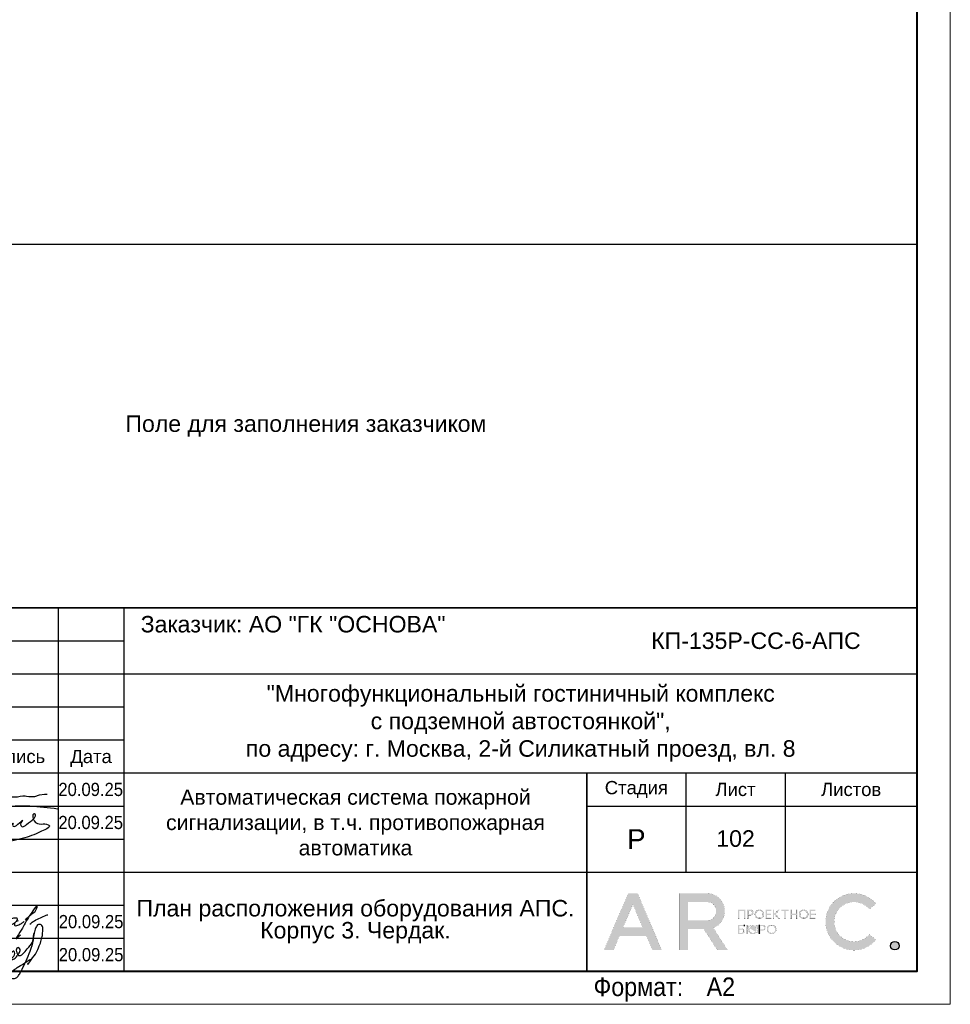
# Model space of a CAD drawing. Header units: millimetres. Extents: x -195178 to 1761886, y 140622 to 301105.
# Tile 127 of 131: x 1662512 to 1676592, y 182305 to 197203. Entities that reach past the tile are written whole.
import ezdxf
from ezdxf.enums import TextEntityAlignment as Align

# ---------------------------------------------------------------- set-up
doc = ezdxf.new("R2010")
doc.units = ezdxf.units.MM
doc.layers.get('Defpoints').update_dxf_attribs({"color": 252})
for name, color, linetype, lineweight in [('DB CP Оформление', 7, 'Continuous', 25), ('Охрана входов', 252, 'Continuous', 30), ('Рамка', 7, 'Continuous', 18)]:
    doc.layers.add(name, color=color, linetype=linetype, lineweight=lineweight)
doc.layers.add('DB CP Подписи', color=7, linetype='Continuous', lineweight=25, true_color=0x0a45f5)
doc.layers.add('Автоматика', color=1, linetype='Continuous')
doc.layers.add('формат', color=250, linetype='Continuous')
doc.styles.add('Arial', font='arial.ttf', dxfattribs={"width": 0.9, "height": 699.9999999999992})
doc.styles.add('CP.Text', font='arial.ttf')
doc.styles.add('CP.Text дата', font='arial.ttf', dxfattribs={"width": 0.9})

# ---------------------------------------------------------------- blocks, each defined once
blk = doc.blocks.new('*U57')
at = {"color": 0, "lineweight": 0}
blk.add_lwpolyline([(-841, 3.464264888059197e-14), (6.661338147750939e-14, 6.661338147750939e-14), (-1.377945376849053e-14, 594.0000000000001), (-841.0000000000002, 594.0000000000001)], close=True, dxfattribs=at)
at = {"lineweight": 40}
blk.add_lwpolyline([(-821, 5.000000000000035), (-4.999999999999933, 5.000000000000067), (-5.000000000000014, 589.0000000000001), (-821.0000000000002, 589.0000000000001)], close=True, dxfattribs=at)
at = {"style": 'Arial', "width": 0.9}
blk.add_text('Формат:', height=2.8, dxfattribs=at).set_placement((-53.97311837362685, 1.250000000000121))
at = {"style": 'Arial', "width": 0.9, "flags": 8}
blk.add_attdef('FORMAT', (-36.87188609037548, 1.257088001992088), '', height=2.8, dxfattribs=at)
blk = doc.blocks.new('Попов')
at = {"layer": 'DB CP Подписи', "color": 160, "true_color": 0x0a45f5}
for points in [[(7.394956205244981, 7.032094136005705), (4.284556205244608, 0.8400941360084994), (3.982156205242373, 0.4944941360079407), (3.665356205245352, 0.2583778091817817), (3.190156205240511, 0.09837780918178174), (2.801356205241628, 0.2064941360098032), (2.509696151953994, 0.451294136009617), (2.383756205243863, 0.7680941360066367), (2.429696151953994, 0.9984941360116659), (2.62855620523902, 1.243294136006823), (3.319756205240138, 1.603294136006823), (3.895756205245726, 1.848094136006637), (4.370956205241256, 1.992094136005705), (4.918156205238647, 1.992094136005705)], [(7.394956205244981, 7.032094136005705), (6.962956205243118, 6.427294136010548), (4.918156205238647, 1.992094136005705)], [(8.094156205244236, 0.03369413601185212), (8.828556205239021, 0.5520941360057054), (9.980556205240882, 1.272094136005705), (10.85895620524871, 1.761694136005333), (10.41255620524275, 1.084894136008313), (11.57895620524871, 2.611294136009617), (12.16935620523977, 3.84969413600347), (12.471756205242, 4.713694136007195), (12.629696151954, 5.419294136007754), (12.689696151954, 6.2400941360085), (12.54375620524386, 6.945694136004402), (12.34215620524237, 7.075294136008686), (12.03975620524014, 7.075294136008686), (11.64969615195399, 6.6000941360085), (11.379696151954, 5.779294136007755), (11.21895620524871, 4.728094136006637), (10.72935620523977, 3.014494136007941), (9.418956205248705, 0.0336941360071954)], [(5.979696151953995, 4.069175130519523), (4.859696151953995, -0.1216221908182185), (5.311356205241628, 0.624094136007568), (5.311356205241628, 0.8688941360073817), (5.624396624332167, 1.697142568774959), (6.247356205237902, 2.150494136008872), (6.650556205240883, 2.323294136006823), (6.909756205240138, 2.323294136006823), (7.125756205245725, 2.150494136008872), (7.125756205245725, 1.747294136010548), (6.82335620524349, 1.243294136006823), (6.333756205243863, 0.7968941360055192), (5.714556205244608, 0.5088941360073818), (5.412156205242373, 0.5952941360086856), (5.49855620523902, 1.286494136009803), (5.817585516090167, 1.879286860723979), (5.714556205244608, 1.286494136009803), (5.829756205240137, 0.9552941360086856), (6.146556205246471, 0.8832941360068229), (6.794556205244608, 1.012894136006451), (7.528956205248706, 1.459294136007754), (8.119356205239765, 2.064094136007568), (8.407356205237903, 2.510494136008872), (8.407356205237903, 2.899294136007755), (8.320956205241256, 3.028894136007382), (8.090556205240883, 2.956894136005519), (7.816956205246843, 2.366494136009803), (7.816956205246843, 1.963294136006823), (7.989756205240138, 1.776094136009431), (8.364156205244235, 1.891294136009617), (8.82495620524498, 2.323294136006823), (9.055356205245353, 2.697694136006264), (9.271356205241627, 3.302494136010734), (9.012156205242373, 3.561694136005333), (8.882556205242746, 3.561694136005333), (8.709696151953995, 3.3600941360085), (8.709696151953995, 2.978377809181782), (9.039696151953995, 2.408377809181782), (10.349696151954, 3.378377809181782), (11.11969615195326, 4.410259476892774), (11.27818451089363, 5.133235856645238), (11.35539592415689, 5.654323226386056), (11.38831620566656, 5.819447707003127), (11.35539592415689, 5.654323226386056)], [(3.521356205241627, 2.971294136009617), (4.126156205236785, 3.244894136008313), (4.932556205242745, 3.475294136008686), (6.444556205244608, 3.835294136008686), (7.495756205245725, 4.080094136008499)], [(1.534156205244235, 0.8688941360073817), (1.303756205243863, 1.041694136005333), (1.217356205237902, 1.214494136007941), (1.447756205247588, 1.416094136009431), (2.038156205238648, 1.603294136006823), (2.815756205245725, 1.761694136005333), (3.506956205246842, 1.876894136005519), (4.357209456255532, 1.989153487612), (4.918156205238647, 1.992094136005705)], [(3.521356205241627, 2.971294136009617), (3.294445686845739, 2.859738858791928), (4.789696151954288, 2.859738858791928)]]:
    blk.add_spline(points, degree=3, dxfattribs=at)
at = {"layer": 'DB CP Подписи'}
blk.add_spline([(8.094156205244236, 0.03369413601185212), (7.791756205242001, -0.2544480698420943), (7.618956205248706, -0.4847058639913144), (7.618956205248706, -0.8015058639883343), (7.950156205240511, -1.060705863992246), (8.569356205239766, -1.060705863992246), (8.943756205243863, -0.7583058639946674), (9.116556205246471, -0.4991058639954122), (9.418956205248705, 0.0336941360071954)], degree=3, dxfattribs=at)
blk = doc.blocks.new('A$Cf51998ab')
at = {"layer": 'DB CP Подписи'}
for points in [[(2.024743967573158, 7.175397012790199), (0.02474396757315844, 3.175397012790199), (2.524743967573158, 0.1753970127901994), (9.524743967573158, 6.675397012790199), (17.02474396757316, 19.1753970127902), (23.52474396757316, 28.6753970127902), (29.02474396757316, 35.6753970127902), (35.52474396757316, 43.6753970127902), (36.52474396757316, 44.6753970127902), (30.02474396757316, 30.6753970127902), (28.52474396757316, 26.1753970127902), (28.52474396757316, 25.1753970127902), (31.52474396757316, 26.6753970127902), (36.02474396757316, 30.1753970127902), (43.52474396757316, 36.1753970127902), (45.52474396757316, 39.1753970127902), (47.52474396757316, 42.6753970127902), (47.52474396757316, 43.1753970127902), (48.02474396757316, 44.1753970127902), (40.52474396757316, 31.1753970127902), (37.52474396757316, 25.6753970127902), (40.52474396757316, 25.1753970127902), (47.02474396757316, 28.6753970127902), (47.52474396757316, 29.1753970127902)], [(66.52474396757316, 31.6753970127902), (75.02474396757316, 39.1753970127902), (79.02474396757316, 43.6753970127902), (79.52474396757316, 46.6753970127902), (75.02474396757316, 41.6753970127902), (69.02474396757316, 32.6753970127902), (61.02474396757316, 18.6753970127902), (57.02474396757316, 11.6753970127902), (61.52474396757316, 15.6753970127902)], [(57.52474396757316, 34.1753970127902), (54.52474396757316, 34.1753970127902), (50.02474396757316, 31.1753970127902), (49.52474396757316, 26.1753970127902), (54.02474396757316, 27.6753970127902), (56.02474396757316, 29.1753970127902), (58.02474396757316, 33.1753970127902), (57.52474396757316, 34.1753970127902)], [(71.80259313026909, 27.23596012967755), (75.18207571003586, 30.02247973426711), (81.43411698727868, 33.40007838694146), (87.77064376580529, 36.27103771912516), (91.06563812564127, 37.45319772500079)], [(59.02474396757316, 30.6753970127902), (55.49455854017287, 28.71229258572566), (55.52474396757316, 25.6753970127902), (57.52474396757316, 25.6753970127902), (62.02474396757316, 27.6753970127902), (65.02474396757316, 29.6753970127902), (65.52474396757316, 30.1753970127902)]]:
    blk.add_spline(points, degree=3, dxfattribs=at)
blk = doc.blocks.new('Лого')
at = {"layer": 'DB CP Оформление'}
h = blk.add_hatch(color=0, dxfattribs=at)
edge = h.paths.add_edge_path()
edge.add_line((-3.149615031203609, 491.8564630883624), (-2.145539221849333, 491.0307320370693))
edge.add_arc((-5.466713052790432, 493.7619962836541), 4.300000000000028, 39.43316774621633, 320.5668322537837, ccw=False)
edge.add_line((-2.145539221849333, 496.4932605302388), (-3.149615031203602, 495.6675294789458))
edge.add_arc((-5.466713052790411, 493.7619962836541), 3.000000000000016, 39.43316774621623, 320.5668322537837)
edge = h.paths.add_edge_path()
edge.add_arc((0.7039796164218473, 490.1453402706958), 0.65, 0, 360)
h.paths.add_polyline_path([(-38.91856638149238, 496.3972109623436), (-37.43639440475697, 492.9290438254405), (-40.40073835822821, 492.9290438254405)], flags=16)
edge = h.paths.add_edge_path(flags=16)
edge.add_line((-30.56831019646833, 493.9825875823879), (-27.63778042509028, 493.9825875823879))
edge.add_arc((-27.63778042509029, 495.2825875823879), 1.299999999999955, 270.0000000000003, 360.0000000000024)
edge.add_line((-26.33778042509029, 495.2825875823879), (-26.33778042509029, 495.4512324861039))
edge.add_arc((-27.63778042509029, 495.4512324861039), 1.300000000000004, 359.9999999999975, 449.9999999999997)
edge.add_line((-27.63778042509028, 496.7512324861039), (-30.56831019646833, 496.7512324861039))
edge.add_line((-30.56831019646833, 496.7512324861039), (-30.56831019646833, 493.9825875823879))
h.paths.add_polyline_path([(-35.9689509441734, 489.4953402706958), (-36.88082038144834, 491.6290438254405), (-40.956312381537, 491.6290438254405), (-41.8681818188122, 489.4953402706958), (-43.28192242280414, 489.4953402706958), (-39.6254366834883, 498.0512324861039), (-38.21169607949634, 498.0512324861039), (-34.55521034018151, 489.4953402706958)])
edge = h.paths.add_edge_path()
edge.add_line((-30.56831019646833, 489.4953402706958), (-31.86831019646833, 489.4953402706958))
edge.add_line((-31.86831019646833, 489.4953402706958), (-31.86831019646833, 498.0512324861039))
edge.add_line((-31.86831019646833, 498.0512324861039), (-27.63778042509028, 498.0512324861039))
edge.add_arc((-27.63778042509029, 495.4512324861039), 2.600000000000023, 0, 89.99999999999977, ccw=False)
edge.add_line((-25.03778042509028, 495.4512324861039), (-25.03778042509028, 495.2825875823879))
edge.add_arc((-27.63778042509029, 495.2825875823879), 2.600000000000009, -70.23716168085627, 0, ccw=False)
edge.add_line((-26.75864866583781, 492.8357268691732), (-24.6131234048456, 489.4953402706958))
edge.add_line((-24.6131234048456, 489.4953402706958), (-26.15818166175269, 489.4953402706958))
edge.add_line((-26.15818166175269, 489.4953402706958), (-28.20534579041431, 492.6825875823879))
edge.add_line((-28.20534579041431, 492.6825875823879), (-30.56831019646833, 492.6825875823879))
edge.add_line((-30.56831019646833, 492.6825875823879), (-30.56831019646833, 489.4953402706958))
edge = h.paths.add_edge_path(flags=16)
edge.add_line((-21.27053753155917, 492.6928723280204), (-21.27053753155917, 492.5228723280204))
edge.add_arc((-20.82053753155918, 492.5228723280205), 0.4499999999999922, 180.0000000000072, 270.0000000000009)
edge.add_line((-20.82053753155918, 492.0728723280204), (-20.69150461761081, 492.0728723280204))
edge.add_arc((-20.6915046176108, 492.5228723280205), 0.4500000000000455, 269.9999999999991, 359.9999999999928)
edge.add_line((-20.24150461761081, 492.5228723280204), (-20.24150461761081, 492.6928723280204))
edge.add_arc((-20.69150461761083, 492.6928723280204), 0.4500000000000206, 0, 89.99999999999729)
edge.add_line((-20.69150461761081, 493.1428723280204), (-20.82053753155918, 493.1428723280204))
edge.add_arc((-20.82053753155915, 492.6928723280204), 0.4500000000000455, 90.00000000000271, 180)
edge = h.paths.add_edge_path(flags=17)
edge.add_line((-21.62964566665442, 491.9228723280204), (-21.62964566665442, 492.5328723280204))
edge.add_line((-21.62964566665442, 492.5328723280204), (-21.45053753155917, 492.5328723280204))
edge.add_line((-21.45053753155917, 492.5328723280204), (-21.45053753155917, 492.5228723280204))
edge.add_arc((-20.85053753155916, 492.5228723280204), 0.6000000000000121, 180, 269.999999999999)
edge.add_line((-20.85053753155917, 491.9228723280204), (-20.66150461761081, 491.9228723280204))
edge.add_arc((-20.66150461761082, 492.5228723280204), 0.6000000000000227, 270.000000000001, 360)
edge.add_line((-20.06150461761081, 492.5228723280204), (-20.06150461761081, 492.6928723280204))
edge.add_arc((-20.66150461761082, 492.6928723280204), 0.6000000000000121, 0, 89.99999999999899)
edge.add_line((-20.66150461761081, 493.2928723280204), (-20.85053753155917, 493.2928723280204))
edge.add_arc((-20.85053753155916, 492.6928723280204), 0.6000000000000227, 90.00000000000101, 180)
edge.add_line((-21.45053753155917, 492.6928723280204), (-21.45053753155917, 492.6828723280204))
edge.add_line((-21.45053753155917, 492.6828723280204), (-21.62964566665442, 492.6828723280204))
edge.add_line((-21.62964566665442, 492.6828723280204), (-21.62964566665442, 493.2928723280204))
edge.add_line((-21.62964566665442, 493.2928723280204), (-21.80964566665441, 493.2928723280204))
edge.add_line((-21.80964566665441, 493.2928723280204), (-21.80964566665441, 491.9228723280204))
edge.add_line((-21.80964566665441, 491.9228723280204), (-21.62964566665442, 491.9228723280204))
edge = h.paths.add_edge_path(flags=16)
edge.add_line((-18.44160413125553, 492.6928723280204), (-18.44160413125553, 492.5228723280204))
edge.add_arc((-17.99160413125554, 492.5228723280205), 0.4499999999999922, 180.0000000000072, 270.0000000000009)
edge.add_line((-17.99160413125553, 492.0728723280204), (-17.86257121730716, 492.0728723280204))
edge.add_arc((-17.86257121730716, 492.5228723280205), 0.4500000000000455, 269.9999999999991, 359.9999999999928)
edge.add_line((-17.41257121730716, 492.5228723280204), (-17.41257121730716, 492.6928723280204))
edge.add_arc((-17.86257121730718, 492.6928723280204), 0.4500000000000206, 0, 89.99999999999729)
edge.add_line((-17.86257121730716, 493.1428723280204), (-17.99160413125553, 493.1428723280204))
edge.add_arc((-17.99160413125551, 492.6928723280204), 0.4500000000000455, 90.00000000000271, 180)
edge = h.paths.add_edge_path()
edge.add_line((-18.62160413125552, 492.6928723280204), (-18.62160413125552, 492.5228723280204))
edge.add_arc((-18.02160413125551, 492.5228723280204), 0.6000000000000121, 180, 269.999999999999)
edge.add_line((-18.02160413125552, 491.9228723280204), (-17.83257121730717, 491.9228723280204))
edge.add_arc((-17.83257121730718, 492.5228723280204), 0.6000000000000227, 270.000000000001, 360)
edge.add_line((-17.23257121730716, 492.5228723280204), (-17.23257121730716, 492.6928723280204))
edge.add_arc((-17.83257121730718, 492.6928723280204), 0.6000000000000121, 0, 89.99999999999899)
edge.add_line((-17.83257121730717, 493.2928723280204), (-18.02160413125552, 493.2928723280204))
edge.add_arc((-18.02160413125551, 492.6928723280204), 0.6000000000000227, 90.00000000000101, 180)
edge = h.paths.add_edge_path(flags=16)
edge.add_line((-13.61226025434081, 494.9777851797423), (-13.61226025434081, 494.8077851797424))
edge.add_arc((-13.16226025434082, 494.8077851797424), 0.4499999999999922, 180.0000000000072, 270.0000000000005)
edge.add_line((-13.16226025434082, 494.3577851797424), (-13.03322734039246, 494.3577851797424))
edge.add_arc((-13.03322734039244, 494.8077851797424), 0.4500000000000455, 269.9999999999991, 359.9999999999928)
edge.add_line((-12.58322734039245, 494.8077851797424), (-12.58322734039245, 494.9777851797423))
edge.add_arc((-13.03322734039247, 494.9777851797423), 0.4500000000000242, 0, 89.99999999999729)
edge.add_line((-13.03322734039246, 495.4277851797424), (-13.16226025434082, 495.4277851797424))
edge.add_arc((-13.16226025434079, 494.9777851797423), 0.4500000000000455, 90.00000000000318, 180)
edge = h.paths.add_edge_path()
edge.add_line((-13.79226025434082, 494.9777851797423), (-13.79226025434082, 494.8077851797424))
edge.add_arc((-13.19226025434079, 494.8077851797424), 0.6000000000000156, 180, 269.9999999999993)
edge.add_line((-13.19226025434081, 494.2077851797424), (-13.00322734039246, 494.2077851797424))
edge.add_arc((-13.00322734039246, 494.8077851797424), 0.6000000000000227, 270.000000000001, 360)
edge.add_line((-12.40322734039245, 494.8077851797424), (-12.40322734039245, 494.9777851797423))
edge.add_arc((-13.00322734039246, 494.9777851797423), 0.6000000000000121, 0, 89.99999999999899)
edge.add_line((-13.00322734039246, 495.5777851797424), (-13.19226025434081, 495.5777851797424))
edge.add_arc((-13.19226025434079, 494.9777851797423), 0.6000000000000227, 90.00000000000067, 180)
edge = h.paths.add_edge_path(flags=16)
edge.add_line((-20.28705089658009, 494.9777851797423), (-20.28705089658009, 494.8077851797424))
edge.add_arc((-19.8370508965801, 494.8077851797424), 0.4499999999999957, 180.0000000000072, 270.0000000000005)
edge.add_line((-19.83705089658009, 494.3577851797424), (-19.70801798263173, 494.3577851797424))
edge.add_arc((-19.70801798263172, 494.8077851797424), 0.4500000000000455, 269.9999999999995, 359.9999999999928)
edge.add_line((-19.25801798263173, 494.8077851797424), (-19.25801798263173, 494.9777851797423))
edge.add_arc((-19.70801798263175, 494.9777851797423), 0.4500000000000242, 0, 89.99999999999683)
edge.add_line((-19.70801798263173, 495.4277851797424), (-19.83705089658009, 495.4277851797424))
edge.add_arc((-19.83705089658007, 494.9777851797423), 0.4500000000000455, 90.00000000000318, 180)
edge = h.paths.add_edge_path()
edge.add_line((-20.46705089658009, 494.9777851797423), (-20.46705089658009, 494.8077851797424))
edge.add_arc((-19.86705089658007, 494.8077851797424), 0.6000000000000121, 180, 269.999999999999)
edge.add_line((-19.86705089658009, 494.2077851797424), (-19.67801798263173, 494.2077851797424))
edge.add_arc((-19.67801798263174, 494.8077851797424), 0.6000000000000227, 270.000000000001, 360)
edge.add_line((-19.07801798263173, 494.8077851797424), (-19.07801798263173, 494.9777851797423))
edge.add_arc((-19.67801798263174, 494.9777851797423), 0.6000000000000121, 0, 89.99999999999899)
edge.add_line((-19.67801798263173, 495.5777851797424), (-19.86705089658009, 495.5777851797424))
edge.add_arc((-19.86705089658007, 494.9777851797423), 0.6000000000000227, 90.00000000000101, 180)
edge = h.paths.add_edge_path(flags=16)
edge.add_arc((-19.22667760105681, 492.7878723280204), 0.1800000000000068, 270.0000000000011, 360)
edge.add_line((-19.04667760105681, 492.7878723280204), (-19.0466776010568, 492.9328723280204))
edge.add_arc((-19.22667760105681, 492.9328723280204), 0.1800000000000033, 0, 89.99999999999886)
edge.add_line((-19.2266776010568, 493.1128723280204), (-19.63443714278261, 493.1128723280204))
edge.add_line((-19.63443714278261, 493.1128723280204), (-19.6344371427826, 492.6078723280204))
edge.add_line((-19.6344371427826, 492.6078723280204), (-19.22667760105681, 492.6078723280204))
edge = h.paths.add_edge_path()
edge.add_line((-19.63443714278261, 491.9228723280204), (-19.81443714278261, 491.9228723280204))
edge.add_line((-19.81443714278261, 491.9228723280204), (-19.81443714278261, 493.2928723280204))
edge.add_line((-19.81443714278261, 493.2928723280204), (-19.2266776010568, 493.2928723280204))
edge.add_arc((-19.2266776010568, 492.9328723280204), 0.3600000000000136, 0, 89.99999999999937, ccw=False)
edge.add_line((-18.8666776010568, 492.9328723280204), (-18.86667760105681, 492.7878723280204))
edge.add_arc((-19.22667760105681, 492.7878723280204), 0.3600000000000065, -89.99999999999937, 0, ccw=False)
edge.add_line((-19.22667760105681, 492.4278723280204), (-19.63443714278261, 492.4278723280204))
edge.add_line((-19.63443714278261, 492.4278723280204), (-19.63443714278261, 491.9228723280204))
edge = h.paths.add_edge_path(flags=16)
edge.add_line((-22.41432519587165, 492.0728723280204), (-22.81592550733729, 492.0728723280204))
edge.add_line((-22.81592550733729, 492.0728723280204), (-22.81592550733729, 492.5700955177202))
edge.add_line((-22.81592550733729, 492.5700955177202), (-22.41432519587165, 492.5700955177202))
edge.add_arc((-22.41432519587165, 492.3900955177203), 0.17999999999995, -1.807620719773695e-11, 89.99999999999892, ccw=False)
edge.add_line((-22.23432519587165, 492.3900955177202), (-22.23432519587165, 492.2528723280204))
edge.add_arc((-22.41432519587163, 492.2528723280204), 0.1799999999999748, -90.00000000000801, 0, ccw=False)
h.paths.add_polyline_path([(-16.95626591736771, 495.5777851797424), (-17.51223811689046, 494.9677851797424), (-17.55459530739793, 494.9677851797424), (-17.55459530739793, 495.5777851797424), (-17.73459530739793, 495.5777851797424), (-17.73459530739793, 494.2077851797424), (-17.55459530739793, 494.2077851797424), (-17.55459530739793, 494.8177851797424), (-17.47826675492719, 494.8177851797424), (-16.92229455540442, 494.2077851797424), (-16.67874821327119, 494.2077851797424), (-17.32006333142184, 494.9114214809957), (-16.71271957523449, 495.5777851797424)])
edge = h.paths.add_edge_path()
edge.add_line((-22.10894538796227, 493.1128723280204), (-22.8159255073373, 493.1128723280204))
edge.add_line((-22.8159255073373, 493.1128723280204), (-22.81592550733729, 492.7200955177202))
edge.add_line((-22.81592550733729, 492.7200955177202), (-22.41432519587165, 492.7200955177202))
edge.add_arc((-22.41432519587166, 492.3600955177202), 0.3600000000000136, 0, 89.99999999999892, ccw=False)
edge.add_line((-22.05432519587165, 492.3600955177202), (-22.05432519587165, 492.2828723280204))
edge.add_arc((-22.41432519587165, 492.2828723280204), 0.3600000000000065, -89.99999999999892, 0, ccw=False)
edge.add_line((-22.41432519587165, 491.9228723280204), (-23.01592550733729, 491.9228723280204))
edge.add_line((-23.01592550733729, 491.9228723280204), (-23.01592550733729, 493.2928723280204))
edge.add_line((-23.01592550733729, 493.2928723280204), (-22.10894538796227, 493.2928723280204))
edge.add_line((-22.10894538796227, 493.2928723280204), (-22.10894538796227, 493.1128723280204))
h.paths.add_polyline_path([(-15.99401623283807, 495.3977851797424), (-16.45775531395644, 495.3977851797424), (-16.45775531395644, 495.5777851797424), (-15.35027715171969, 495.5777851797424), (-15.35027715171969, 495.3977851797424), (-15.81401623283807, 495.3977851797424), (-15.81401623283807, 494.2077851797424), (-15.99401623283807, 494.2077851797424)])
h.paths.add_polyline_path([(-14.219327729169, 494.9827851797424), (-14.219327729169, 495.5777851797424), (-14.039327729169, 495.5777851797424), (-14.039327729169, 494.2077851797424), (-14.219327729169, 494.2077851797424), (-14.219327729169, 494.8027851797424), (-14.92320967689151, 494.8027851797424), (-14.92320967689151, 494.2077851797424), (-15.10320967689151, 494.2077851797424), (-15.10320967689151, 495.5777851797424), (-14.92320967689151, 495.5777851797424), (-14.92320967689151, 494.9827851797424)])
h.paths.add_polyline_path([(-11.97615986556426, 494.8027851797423), (-11.97615986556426, 494.3877851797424), (-11.30687213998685, 494.3877851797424), (-11.30687213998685, 494.2077851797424), (-12.15615986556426, 494.2077851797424), (-12.15615986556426, 495.5777851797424), (-11.30687213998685, 495.5777851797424), (-11.30687213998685, 495.3977851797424), (-11.97615986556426, 495.3977851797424), (-11.97615986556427, 494.9827851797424), (-11.34484040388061, 494.9827851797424), (-11.34484040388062, 494.8027851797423)])
edge = h.paths.add_edge_path(flags=16)
edge.add_arc((-21.07411837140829, 495.0727851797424), 0.1800000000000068, 270.0000000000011, 360)
edge.add_line((-20.89411837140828, 495.0727851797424), (-20.89411837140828, 495.2177851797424))
edge.add_arc((-21.07411837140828, 495.2177851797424), 0.1800000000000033, 0, 89.99999999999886)
edge.add_line((-21.07411837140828, 495.3977851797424), (-21.48187791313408, 495.3977851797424))
edge.add_line((-21.48187791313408, 495.3977851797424), (-21.48187791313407, 494.8927851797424))
edge.add_line((-21.48187791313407, 494.8927851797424), (-21.07411837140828, 494.8927851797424))
h.paths.add_polyline_path([(-22.81592550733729, 494.2077851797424), (-23.01592550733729, 494.2077851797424), (-23.01592550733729, 495.5777851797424), (-21.90894538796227, 495.5777851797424), (-21.90894538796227, 494.2077851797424), (-22.10894538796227, 494.2077851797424), (-22.10894538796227, 495.3977851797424), (-22.81592550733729, 495.3977851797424)])
h.paths.add_polyline_path([(-18.65095050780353, 494.8027851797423), (-18.65095050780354, 494.3877851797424), (-17.98166278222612, 494.3877851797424), (-17.98166278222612, 494.2077851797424), (-18.83095050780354, 494.2077851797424), (-18.83095050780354, 495.5777851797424), (-17.98166278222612, 495.5777851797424), (-17.98166278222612, 495.3977851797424), (-18.65095050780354, 495.3977851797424), (-18.65095050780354, 494.9827851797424), (-18.01963104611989, 494.9827851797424), (-18.01963104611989, 494.8027851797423)])
edge = h.paths.add_edge_path()
edge.add_line((-21.48187791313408, 494.2077851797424), (-21.66187791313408, 494.2077851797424))
edge.add_line((-21.66187791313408, 494.2077851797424), (-21.66187791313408, 495.5777851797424))
edge.add_line((-21.66187791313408, 495.5777851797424), (-21.07411837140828, 495.5777851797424))
edge.add_arc((-21.07411837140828, 495.2177851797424), 0.3600000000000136, 0, 89.99999999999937, ccw=False)
edge.add_line((-20.71411837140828, 495.2177851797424), (-20.71411837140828, 495.0727851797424))
edge.add_arc((-21.07411837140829, 495.0727851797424), 0.3600000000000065, -89.99999999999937, 0, ccw=False)
edge.add_line((-21.07411837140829, 494.7127851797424), (-21.48187791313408, 494.7127851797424))
edge.add_line((-21.48187791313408, 494.7127851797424), (-21.48187791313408, 494.2077851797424))
edge = h.paths.add_edge_path()
edge.add_line((-19.81443714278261, 493.2928723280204), (-19.81443714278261, 491.9228723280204))
edge.add_line((-22.10894538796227, 493.2928723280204), (-22.10894538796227, 493.1128723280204))
at = {"layer": 'DB CP Оформление', "color": 0}
for p, q in [((-22.10894538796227, 493.2928723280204), (-22.10894538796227, 493.1128723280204)), ((-19.81443714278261, 493.2928723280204), (-19.81443714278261, 491.9228723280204))]:
    blk.add_line(p, q, dxfattribs=at)
at = {"layer": 'DB CP Оформление', "color": 0, "const_width": 0.01}
for points in [[(-35.9689509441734, 489.4953402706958), (-36.88082038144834, 491.6290438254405), (-40.956312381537, 491.6290438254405), (-41.8681818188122, 489.4953402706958), (-43.28192242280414, 489.4953402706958), (-39.6254366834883, 498.0512324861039), (-38.21169607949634, 498.0512324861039), (-34.55521034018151, 489.4953402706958)], [(-38.91856638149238, 496.3972109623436), (-37.43639440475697, 492.9290438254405), (-40.40073835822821, 492.9290438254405)], [(-22.81592550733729, 494.2077851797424), (-23.01592550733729, 494.2077851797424), (-23.01592550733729, 495.5777851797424), (-21.90894538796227, 495.5777851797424), (-21.90894538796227, 494.2077851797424), (-22.10894538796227, 494.2077851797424), (-22.10894538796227, 495.3977851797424), (-22.81592550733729, 495.3977851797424)], [(-18.65095050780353, 494.8027851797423), (-18.65095050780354, 494.3877851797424), (-17.98166278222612, 494.3877851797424), (-17.98166278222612, 494.2077851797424), (-18.83095050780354, 494.2077851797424), (-18.83095050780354, 495.5777851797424), (-17.98166278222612, 495.5777851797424), (-17.98166278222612, 495.3977851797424), (-18.65095050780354, 495.3977851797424), (-18.65095050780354, 494.9827851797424), (-18.01963104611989, 494.9827851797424), (-18.01963104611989, 494.8027851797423)], [(-16.95626591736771, 495.5777851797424), (-17.51223811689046, 494.9677851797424), (-17.55459530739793, 494.9677851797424), (-17.55459530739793, 495.5777851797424), (-17.73459530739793, 495.5777851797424), (-17.73459530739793, 494.2077851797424), (-17.55459530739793, 494.2077851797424), (-17.55459530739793, 494.8177851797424), (-17.47826675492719, 494.8177851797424), (-16.92229455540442, 494.2077851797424), (-16.67874821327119, 494.2077851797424), (-17.32006333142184, 494.9114214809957), (-16.71271957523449, 495.5777851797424)], [(-15.99401623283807, 495.3977851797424), (-16.45775531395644, 495.3977851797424), (-16.45775531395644, 495.5777851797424), (-15.35027715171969, 495.5777851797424), (-15.35027715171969, 495.3977851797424), (-15.81401623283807, 495.3977851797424), (-15.81401623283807, 494.2077851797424), (-15.99401623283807, 494.2077851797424)], [(-14.219327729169, 494.9827851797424), (-14.219327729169, 495.5777851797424), (-14.039327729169, 495.5777851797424), (-14.039327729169, 494.2077851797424), (-14.219327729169, 494.2077851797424), (-14.219327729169, 494.8027851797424), (-14.92320967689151, 494.8027851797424), (-14.92320967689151, 494.2077851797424), (-15.10320967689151, 494.2077851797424), (-15.10320967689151, 495.5777851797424), (-14.92320967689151, 495.5777851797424), (-14.92320967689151, 494.9827851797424)], [(-11.97615986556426, 494.8027851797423), (-11.97615986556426, 494.3877851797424), (-11.30687213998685, 494.3877851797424), (-11.30687213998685, 494.2077851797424), (-12.15615986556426, 494.2077851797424), (-12.15615986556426, 495.5777851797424), (-11.30687213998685, 495.5777851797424), (-11.30687213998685, 495.3977851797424), (-11.97615986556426, 495.3977851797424), (-11.97615986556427, 494.9827851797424), (-11.34484040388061, 494.9827851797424), (-11.34484040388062, 494.8027851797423)]]:
    blk.add_lwpolyline(points, close=True, dxfattribs=at)
for points in [[(-30.56831019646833, 489.4953402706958), (-31.86831019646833, 489.4953402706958), (-31.86831019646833, 498.0512324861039), (-27.63778042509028, 498.0512324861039, -0.414213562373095), (-25.03778042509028, 495.4512324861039), (-25.03778042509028, 495.2825875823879, -0.316436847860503), (-26.75864866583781, 492.8357268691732), (-24.6131234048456, 489.4953402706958), (-26.15818166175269, 489.4953402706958), (-28.20534579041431, 492.6825875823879), (-30.56831019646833, 492.6825875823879)], [(-3.149615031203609, 491.8564630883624), (-2.145539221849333, 491.0307320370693, -2.790346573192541), (-2.145539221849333, 496.4932605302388), (-3.149615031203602, 495.6675294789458, 2.790346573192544)], [(-30.56831019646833, 493.9825875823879), (-27.63778042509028, 493.9825875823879, 0.414213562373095), (-26.33778042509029, 495.2825875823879), (-26.33778042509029, 495.4512324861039, 0.414213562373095), (-27.63778042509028, 496.7512324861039), (-30.56831019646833, 496.7512324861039)], [(-21.48187791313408, 494.2077851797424), (-21.66187791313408, 494.2077851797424), (-21.66187791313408, 495.5777851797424), (-21.07411837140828, 495.5777851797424, -0.4142135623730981), (-20.71411837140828, 495.2177851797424), (-20.71411837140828, 495.0727851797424, -0.4142135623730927), (-21.07411837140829, 494.7127851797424), (-21.48187791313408, 494.7127851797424)], [(-21.07411837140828, 494.8927851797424, 0.4142135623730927), (-20.89411837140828, 495.0727851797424), (-20.89411837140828, 495.2177851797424, 0.4142135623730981), (-21.07411837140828, 495.3977851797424), (-21.48187791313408, 495.3977851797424), (-21.48187791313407, 494.8927851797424)], [(-20.46705089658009, 494.9777851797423), (-20.46705089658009, 494.8077851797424, 0.414213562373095), (-19.86705089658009, 494.2077851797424), (-19.67801798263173, 494.2077851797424, 0.414213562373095), (-19.07801798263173, 494.8077851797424), (-19.07801798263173, 494.9777851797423, 0.414213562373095), (-19.67801798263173, 495.5777851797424), (-19.86705089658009, 495.5777851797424, 0.414213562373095)], [(-20.28705089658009, 494.9777851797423), (-20.28705089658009, 494.8077851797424, 0.414213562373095), (-19.83705089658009, 494.3577851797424), (-19.70801798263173, 494.3577851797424, 0.414213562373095), (-19.25801798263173, 494.8077851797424), (-19.25801798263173, 494.9777851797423, 0.414213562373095), (-19.70801798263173, 495.4277851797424), (-19.83705089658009, 495.4277851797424, 0.414213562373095)], [(-13.79226025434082, 494.9777851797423), (-13.79226025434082, 494.8077851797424, 0.414213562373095), (-13.19226025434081, 494.2077851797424), (-13.00322734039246, 494.2077851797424, 0.414213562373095), (-12.40322734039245, 494.8077851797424), (-12.40322734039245, 494.9777851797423, 0.414213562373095), (-13.00322734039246, 495.5777851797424), (-13.19226025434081, 495.5777851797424, 0.414213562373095)], [(-13.61226025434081, 494.9777851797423), (-13.61226025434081, 494.8077851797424, 0.414213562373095), (-13.16226025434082, 494.3577851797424), (-13.03322734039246, 494.3577851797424, 0.414213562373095), (-12.58322734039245, 494.8077851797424), (-12.58322734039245, 494.9777851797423, 0.414213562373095), (-13.03322734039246, 495.4277851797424), (-13.16226025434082, 495.4277851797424, 0.414213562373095)], [(-22.10894538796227, 493.1128723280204), (-22.8159255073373, 493.1128723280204), (-22.81592550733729, 492.7200955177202), (-22.41432519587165, 492.7200955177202, -0.4142135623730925), (-22.05432519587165, 492.3600955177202), (-22.05432519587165, 492.2828723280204, -0.4142135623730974), (-22.41432519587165, 491.9228723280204), (-23.01592550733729, 491.9228723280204), (-23.01592550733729, 493.2928723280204), (-22.10894538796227, 493.2928723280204)], [(-21.62964566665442, 491.9228723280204), (-21.62964566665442, 492.5328723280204), (-21.45053753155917, 492.5328723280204), (-21.45053753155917, 492.5228723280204, 0.414213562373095), (-20.85053753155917, 491.9228723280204), (-20.66150461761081, 491.9228723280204, 0.414213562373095), (-20.06150461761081, 492.5228723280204), (-20.06150461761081, 492.6928723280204, 0.414213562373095), (-20.66150461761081, 493.2928723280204), (-20.85053753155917, 493.2928723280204, 0.414213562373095), (-21.45053753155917, 492.6928723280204), (-21.45053753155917, 492.6828723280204), (-21.62964566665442, 492.6828723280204), (-21.62964566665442, 493.2928723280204), (-21.80964566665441, 493.2928723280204), (-21.80964566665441, 491.9228723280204)], [(-21.27053753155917, 492.6928723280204), (-21.27053753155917, 492.5228723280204, 0.414213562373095), (-20.82053753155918, 492.0728723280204), (-20.69150461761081, 492.0728723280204, 0.414213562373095), (-20.24150461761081, 492.5228723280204), (-20.24150461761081, 492.6928723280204, 0.414213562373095), (-20.69150461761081, 493.1428723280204), (-20.82053753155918, 493.1428723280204, 0.414213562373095)], [(-19.63443714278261, 491.9228723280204), (-19.81443714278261, 491.9228723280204), (-19.81443714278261, 493.2928723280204), (-19.2266776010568, 493.2928723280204, -0.4142135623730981), (-18.8666776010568, 492.9328723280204), (-18.86667760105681, 492.7878723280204, -0.4142135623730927), (-19.22667760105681, 492.4278723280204), (-19.63443714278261, 492.4278723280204)], [(-18.62160413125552, 492.6928723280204), (-18.62160413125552, 492.5228723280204, 0.414213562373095), (-18.02160413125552, 491.9228723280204), (-17.83257121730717, 491.9228723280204, 0.414213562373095), (-17.23257121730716, 492.5228723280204), (-17.23257121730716, 492.6928723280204, 0.414213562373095), (-17.83257121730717, 493.2928723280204), (-18.02160413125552, 493.2928723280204, 0.414213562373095)], [(-18.44160413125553, 492.6928723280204), (-18.44160413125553, 492.5228723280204, 0.414213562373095), (-17.99160413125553, 492.0728723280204), (-17.86257121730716, 492.0728723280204, 0.414213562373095), (-17.41257121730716, 492.5228723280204), (-17.41257121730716, 492.6928723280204, 0.414213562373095), (-17.86257121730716, 493.1428723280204), (-17.99160413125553, 493.1428723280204, 0.414213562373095)], [(-22.41432519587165, 492.0728723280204), (-22.81592550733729, 492.0728723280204), (-22.81592550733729, 492.5700955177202), (-22.41432519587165, 492.5700955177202, -0.4142135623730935), (-22.23432519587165, 492.3900955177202), (-22.23432519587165, 492.2528723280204, -0.4142135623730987)], [(-19.22667760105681, 492.6078723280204, 0.4142135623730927), (-19.04667760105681, 492.7878723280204), (-19.0466776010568, 492.9328723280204, 0.4142135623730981), (-19.2266776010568, 493.1128723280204), (-19.63443714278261, 493.1128723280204), (-19.6344371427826, 492.6078723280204)]]:
    blk.add_lwpolyline(points, format="xyb", close=True, dxfattribs=at)
at = {"layer": 'DB CP Оформление', "color": 0}
blk.add_circle((0.7039796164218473, 490.1453402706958), 0.65, dxfattribs=at)
at = {"layer": 'Defpoints', "color": 0}
blk.add_lwpolyline([(-45.89650028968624, 501.2732863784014), (4.103499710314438, 501.2732863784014), (4.103499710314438, 486.2732863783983), (-45.89650028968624, 486.2732863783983)], close=True, dxfattribs=at)
blk = doc.blocks.new('A$C5BE547C8')
at = {"layer": 'DB CP Подписи', "color": 160, "true_color": 0x0a45f5}
for points in [[(-36.17550682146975, 134.4371501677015), (61.71678818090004, 412.4869762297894)], [(12.77064067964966, 273.4620631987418), (54.9465189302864, 284.4855278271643), (94.154754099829, 355.2698806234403), (190.2780455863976, 461.4464249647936), (197.8667517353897, 439.9583000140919)], [(553.6754189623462, 292.4671654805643), (541.1363445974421, 294.8536106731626), (543.5881781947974, 221.3447915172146), (618.3679039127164, 188.8783703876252), (688.8570107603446, 181.5274854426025), (702.341915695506, 169.2760206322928), (655.1448083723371, 128.8461685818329), (445.8771119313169, 43.72502877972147), (210.5232081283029, -1.356840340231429), (25.1820216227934, -2.336883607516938), (-119.9528827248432, 30.00445333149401), (-207.229957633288, 105.4676031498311), (-226.8427679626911, 202.491644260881), (-177.8107121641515, 263.2541753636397), (-54.24994114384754, 301.4757719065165), (189.9297362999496, 360.2782164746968), (498.8316938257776, 377.9189649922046), (787.0024744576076, 349.3846527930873)], [(12.77064067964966, 273.4620631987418), (53.68175455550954, 259.2054039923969), (47.35787273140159, 207.3811667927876), (60.00563637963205, 173.2529950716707), (97.94904722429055, 183.3650324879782)], [(97.94904722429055, 183.3650324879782), (177.0679458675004, 224.8184770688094), (161.8986921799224, 163.5096667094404), (207.1457470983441, 161.4226177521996), (266.314922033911, 204.5548820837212), (296.9437179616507, 255.3396693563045), (253.785020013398, 280.3842265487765), (197.7158576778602, 243.8061435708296), (177.076149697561, 224.897245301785)], [(240.4512582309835, 278.160545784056), (216.6761126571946, 242.9138925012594), (193.0570860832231, 200.9501308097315), (214.3763311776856, 163.8837520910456), (260.4151262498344, 165.1061032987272), (324.2741268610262, 195.7046833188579), (317.2758679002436, 178.2197674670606), (323.3993369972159, 165.9803596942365), (371.5122399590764, 186.0879841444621), (421.3747226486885, 228.0517155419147), (401.2547955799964, 186.9622102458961), (414.3764636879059, 162.4833644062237), (464.2389463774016, 183.4652452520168), (539.4700353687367, 247.2851138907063), (556.5207641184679, 274.5734312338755), (553.6754189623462, 292.4671654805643)]]:
    blk.add_spline(points, degree=3, dxfattribs=at)
blk = doc.blocks.new('Никачалов')
blk.add_lwpolyline([(-307.2528087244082, -10.52482762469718), (-266.7209943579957, -10.52482762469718), (-217.2917009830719, 12.19796214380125), (-151.053767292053, 56.65713122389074), (-104.5903002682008, 97.1639252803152), (-42.3079472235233, 148.5397506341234), (-2.762450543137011, 181.1417946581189), (25.90605847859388, 213.7455219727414), (43.7010164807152, 235.4819012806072), (55.56432182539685, 255.2404097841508), (61.49597449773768, 269.0720390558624), (48.64291482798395, 267.0958515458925), (20.96416013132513, 227.5771512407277), (-26.48906123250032, 171.2625404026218), (-43.29770154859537, 147.551656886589), (-106.566372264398, 73.45304175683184), (-171.8145516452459, 1.330614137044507), (-320.1058683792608, -151.8054015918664), (-406.1148320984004, -241.7118334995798), (-487.1818974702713, -312.8461673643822), (-518.8162328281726, -343.4720238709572), (-528.703466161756, -345.4482113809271), (-526.7239574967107, -334.5808633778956), (-516.8401608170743, -316.7968590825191), (-494.0998678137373, -283.2067213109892), (-477.294664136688, -261.4703420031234), (-435.7730954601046, -217.0111729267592), (-400.1831794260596, -188.3598206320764), (-362.6171914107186, -168.6013121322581), (-318.1297963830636, -150.8173078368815), (-234.0969046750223, -118.213580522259), (-154.0195936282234, -90.55032198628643), (-5.728276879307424, -52.01971543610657), (-125.3510846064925, -134.0213973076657), (-130.2929829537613, -133.0333035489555), (-128.316910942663, -131.0571160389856), (-95.39726961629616, -111.8204287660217), (-59.85203000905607, -95.76348443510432), (-27.71938084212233, -87.49177623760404), (-25.77080201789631, -90.41229184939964), (-29.66795968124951, -102.5757764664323), (-30.15252690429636, -110.3610126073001), (-29.17995580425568, -115.7122051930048), (-24.3102270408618, -121.0650810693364), (-17.49535610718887, -123.4974413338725), (-8.24390245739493, -125.9314848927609), (2.468126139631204, -127.3909010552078), (14.15272583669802, -127.3909010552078), (101.7906602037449, -127.3909010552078), (105.0348549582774, -129.2711407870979), (104.8664592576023, -152.815378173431), (110.9218312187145, -158.3651994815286), (128.4246742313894, -163.9133375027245), (156.4780234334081, -166.202617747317), (264.0107071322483, -165.9518068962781), (307.6251938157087, -158.1497378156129), (346.3905716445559, -151.961947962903), (383.8122205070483, -151.961947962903), (403.5351374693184, -158.7119581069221), (436.9152894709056, -161.67118948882), (526.11689822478, -161.927050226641), (598.5373598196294, -138.5208429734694), (676.6111056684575, -125.8742528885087), (713.761259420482, -126.4129070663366)])
blk = doc.blocks.new('ауацуа')
at = {"layer": 'DB CP Оформление'}
for p, q in [((-901444.4389830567, -47611.55045884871), (-882944.4389830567, -47611.55045884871)), ((-901444.4389830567, -53111.55045884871), (-901444.4389830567, -47611.55045884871)), ((-900444.4389830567, -47611.55045884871), (-900444.4389830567, -50111.55045884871)), ((-899444.4389830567, -47611.55045884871), (-899444.4389830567, -53111.55045884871)), ((-898444.4389830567, -47611.55045884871), (-898444.4389830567, -50111.55045884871)), ((-897444.4389830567, -47611.55045884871), (-897444.4389830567, -53111.55045884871)), ((-895944.4389830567, -47611.55045884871), (-895944.4389830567, -53111.55045884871)), ((-894944.4389830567, -53111.55045884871), (-894944.4389830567, -47612.58197722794)), ((-901444.4389830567, -48111.55045884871), (-894944.4389830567, -48111.55045884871)), ((-901444.4389830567, -48611.55045884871), (-894944.4389830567, -48611.55045884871)), ((-894944.4389830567, -48611.55045884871), (-882944.4389830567, -48611.55045884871)), ((-901444.4389830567, -49111.55045884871), (-894944.4389830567, -49111.55045884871)), ((-901444.4389830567, -49611.55045884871), (-894944.4389830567, -49611.55045884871)), ((-901444.4389830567, -50111.55045884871), (-882944.4389830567, -50111.55045884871)), ((-887944.4389830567, -53111.55045884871), (-887944.4389830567, -50111.55045884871)), ((-887944.4389830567, -50111.55045884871), (-887944.4389830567, -53111.55045884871)), ((-886444.4389830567, -50111.55045884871), (-886444.4389830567, -51611.55045884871)), ((-884944.4389830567, -50111.55045884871), (-884944.4389830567, -51611.55045884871)), ((-901444.4389830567, -50611.55045884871), (-894944.4389830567, -50611.55045884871)), ((-887944.4389830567, -50611.55045884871), (-882944.4389830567, -50611.55045884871)), ((-901444.4389830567, -51111.55045884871), (-894944.4389830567, -51111.55045884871)), ((-901444.4389830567, -51611.55045884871), (-894944.4389830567, -51611.55045884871)), ((-894944.4389830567, -51611.55045884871), (-882944.4389830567, -51611.55045884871)), ((-901444.4389830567, -52111.55045884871), (-894944.4389830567, -52111.55045884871)), ((-901444.4389830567, -52611.55045884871), (-894944.4389830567, -52611.55045884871)), ((-901444.4389830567, -53111.55045884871), (-882944.4389830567, -53111.55045884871))]:
    blk.add_line(p, q, dxfattribs=at)
at = {"layer": 'DB CP Оформление', "ltscale": 100}
blk.add_line((-882944.4389830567, -53111.55045884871), (-882944.4389830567, -47611.55045884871), dxfattribs=at)
at = {"layer": 'DB CP Оформление'}
blk.add_lwpolyline([(-887944.4389830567, -51611.55045884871), (-882944.4389830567, -51611.55045884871), (-882944.4389830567, -53111.55045884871), (-887944.4389830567, -53111.55045884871)], close=True, dxfattribs=at)
at = {"layer": 'DB CP Оформление', "color": 0, "xscale": 100, "yscale": 100, "zscale": 100}
blk.add_blockref('Лого', (-883354.7889540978, -101738.8790966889), dxfattribs=at)
at = {"layer": 'DB CP Подписи'}
blk.add_blockref('Никачалов', (-896824.2117446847, -50303.85781468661), dxfattribs=at)
at = {"layer": 'DB CP Подписи', "color": 160, "true_color": 0x0a45f5, "xscale": 1.445624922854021, "yscale": 1.445624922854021, "zscale": 1.445624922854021}
blk.add_blockref('A$C5BE547C8', (-897091.0831624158, -51157.1531102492), dxfattribs=at)
at = {"layer": 'DB CP Подписи'}
for name, p, xscale, yscale, zscale in [('A$Cf51998ab', (-897379.3541802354, -52782.28930560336), 14.0625, 14.0625, 14.0625), ('Попов', (-897444.4389830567, -53111.55045884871), 100, 100, 100)]:
    blk.add_blockref(name, p, dxfattribs=dict(at, xscale=xscale, yscale=yscale, zscale=zscale))
at = {"layer": 'DB CP Оформление', "style": 'CP.Text'}
for s, p in [('Кол.уч.', (-899944.4389830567, -49861.55045884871)), ('Изм.', (-900944.4389830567, -49861.55045884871)), ('Лист', (-898944.4389830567, -49861.55045884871)), ('№док.', (-897944.4389830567, -49861.55045884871)), ('Подпись', (-896694.4389830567, -49861.55045884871)), ('Дата', (-895444.4389830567, -49861.55045884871))]:
    blk.add_text(s, height=200, dxfattribs=at).set_placement(p, align=Align.MIDDLE_CENTER)
at = {"layer": 'DB CP Оформление'}
for s, insert, char_height, width, attachment_point, style in [('\\pxi1,t1;Заказчик: АО "ГК "ОСНОВА"', (-894944.4389830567, -47861.55045884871), 250, 8500, 4, 'CP.Text'), ('КП-135Р-СС-6-АПС', (-886970.4668877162, -48111.55045884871), 250, 3500.000000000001, 4, 'CP.Text'), ('"Многофункциональный гостиничный комплекс ^Jс подземной автостоянкой", \\Pпо адресу: г. Москва, 2-й Силикатный проезд, вл. 8', (-888944.4389830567, -49361.55045884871), 250, 12000, 5, 'CP.Text'), (' Разработал', (-901444.4389830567, -50361.55045884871), 200, 1999.999999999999, 4, 'CP.Text'), (' Никачалов', (-899444.4389830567, -50361.55045884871), 200, 1999.999999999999, 4, 'CP.Text'), ('20.09.25', (-895450.4190462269, -50361.55045884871), 200, 1000, 5, 'CP.Text дата'), ('\\pxl0.2375,r0.2375;Автоматическая система пожарной сигнализации, в т.ч. противопожарная автоматика', (-891444.4389830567, -50861.55045884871), 230, 6999.999999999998, 5, 'CP.Text'), ('Стадия', (-887194.4389830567, -50361.55045884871), 200, 1499.999999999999, 5, 'CP.Text'), ('Лист', (-885694.4389830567, -50361.55045884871), 200, 1499.999999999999, 5, 'CP.Text'), ('Листов', (-883944.4389830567, -50361.55045884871), 200, 2000, 5, 'CP.Text'), (' Проверил', (-901444.4389830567, -50861.55045884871), 200, 1999.999999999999, 4, 'CP.Text'), (' Комлев', (-899444.4389830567, -50861.55045884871), 200, 1999.999999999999, 4, 'CP.Text'), ('20.09.25', (-895450.4190462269, -50861.55045884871), 200, 1000, 5, 'CP.Text дата'), ('Р', (-887194.4389830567, -51111.55045884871), 300, 1499.999999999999, 5, 'CP.Text'), (' Н. контр.', (-901444.4389830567, -52361.55045884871), 200, 1999.999999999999, 4, 'CP.Text'), (' Малиновская', (-899444.4389830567, -52361.55045884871), 200, 1999.999999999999, 4, 'CP.Text'), ('20.09.25', (-895444.4389830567, -52361.55045884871), 200, 1000, 5, 'CP.Text дата'), (' ГИП', (-901444.4389830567, -52861.55045884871), 200, 1999.999999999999, 4, 'CP.Text'), (' Попов', (-899444.4389830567, -52861.55045884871), 200, 1999.999999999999, 4, 'CP.Text'), ('20.09.25', (-895444.4389830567, -52861.55045884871), 200, 1000, 5, 'CP.Text дата')]:
    blk.add_mtext(s, dxfattribs=dict(at, insert=insert, char_height=char_height, width=width, attachment_point=attachment_point, style=style))

msp = doc.modelspace()

# ---------------------------------------------------------------- linework, layer by layer
at = {"layer": 'Defpoints'}
msp.add_line((1657592.240002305, 193804.7842184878), (1676092.240002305, 193804.7842184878), dxfattribs=at)
at = {"layer": 'Defpoints', "color": 0, "lineweight": 18, "ltscale": 0.008333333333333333}
msp.add_line((1664995.429732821, 188297.0952578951), (1676092.240143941, 188297.0952578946), dxfattribs=at)
at = {"layer": 'Defpoints'}
for points in [[(1657592.240143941, 193804.7841227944), (1676092.240143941, 193804.7841227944), (1676092.240143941, 188304.7841228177), (1657592.240143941, 188304.7841228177)], [(1657592.240143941, 188304.7841228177), (1676092.240143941, 188304.7841228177), (1676092.240143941, 182804.784122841), (1657592.240143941, 182804.784122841)]]:
    msp.add_lwpolyline(points, close=True, dxfattribs=at)
at = {"layer": 'Охрана входов', "color": 0, "lineweight": 18, "ltscale": 0.008333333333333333}
msp.add_line((1676092.240143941, 190033.0945672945), (1676092.241371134, 188297.0952578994), dxfattribs=at)
at = {"layer": 'Рамка'}
for p in [(1676092.240143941, 188304.784122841), (1657592.240143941, 182804.784122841)]:
    msp.add_line(p, (1676092.240143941, 182804.784122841), dxfattribs=at)

# ---------------------------------------------------------------- block references
msp.add_blockref('ауацуа', (2559036.679126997, 235916.3345816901))
at = {"layer": 'формат', "xscale": 100, "yscale": 100, "zscale": 100}
msp.add_blockref('*U57', (1676592.240143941, 182304.784122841), dxfattribs=at).add_auto_attribs({'FORMAT': 'А2'})

# ---------------------------------------------------------------- texts
at = {"layer": 'Defpoints', "insert": (1666842.240073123, 191054.784170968), "char_height": 250, "width": 18500, "attachment_point": 5, "style": 'CP.Text'}
msp.add_mtext('\\pxl0.2375,r0.2375;Поле для заполнения заказчиком', dxfattribs=at)
at = {"layer": 'Автоматика', "color": 7, "insert": (1667592.240143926, 183554.7841228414), "char_height": 250, "width": 6999.999999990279, "attachment_point": 5, "line_spacing_factor": 0.8, "style": 'CP.Text'}
msp.add_mtext('\\pxqc;План расположения оборудования АПС.\\PКорпус 3. Чердак. ', dxfattribs=at)
at = {"layer": 'Рамка', "style": 'CP.Text'}
msp.add_text('102', height=250, dxfattribs=at).set_placement((1673342.85153015, 184813.1578994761), align=Align.MIDDLE_CENTER)

doc.saveas('drawing.dxf')
